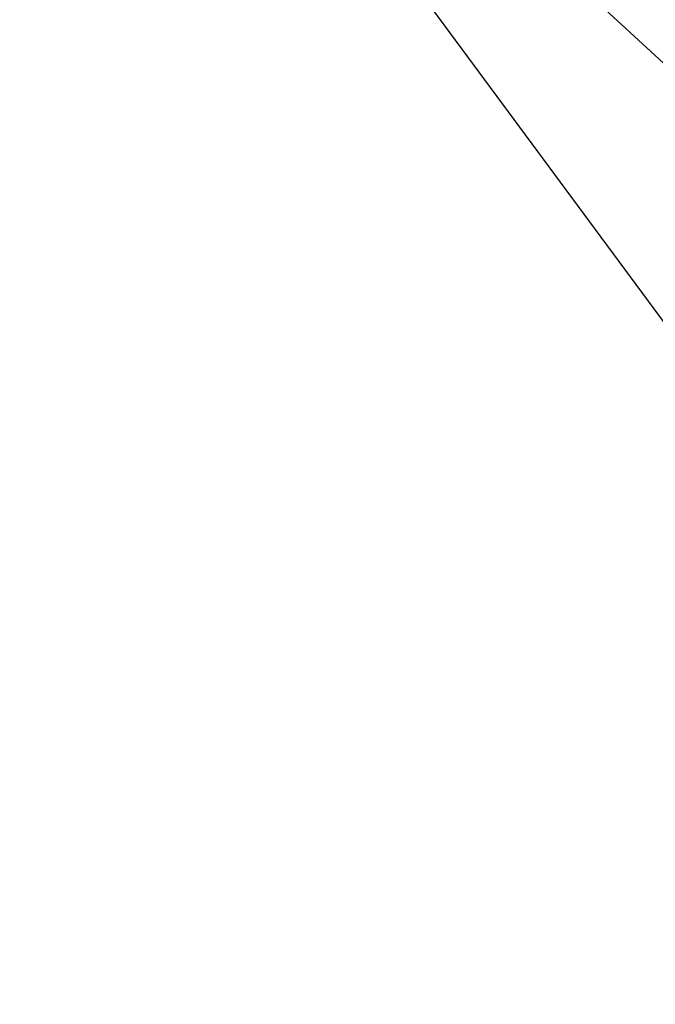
# Model space of a CAD drawing. Header units: centimetres. Extents: x -25 to 23.1, y 45.9 to 94.
# Tile 119 of 256: x -10.7166 to -10.6861, y 58.247 to 58.2941. Entities that reach past the tile are written whole.
import ezdxf

# ---------------------------------------------------------------- set-up
doc = ezdxf.new("R2010")
doc.units = ezdxf.units.CM
doc.layers.add('TABIQUES', color=7, linetype='Continuous', true_color=0xe5a6d7)

msp = doc.modelspace()

# ---------------------------------------------------------------- meshes
at = {"layer": 'TABIQUES', "color": 84, "true_color": 0x1bb11b}
mesh = msp.add_polyface(dxfattribs=at)
corners = [(-10.346436, 58.363037, 84.239014), (-10.421875, 58.464355, 84.287704), (-10.337158, 58.462891, 84.431931), (-10.431885, 58.375, 84.093094), (-10.513428, 58.391602, 83.943069), (-10.50293, 58.470459, 84.138992), (-10.591797, 58.412842, 83.78923), (-10.579834, 58.481201, 83.986099), (-10.362305, 58.28125, 84.041428), (-10.448242, 58.303955, 83.894638), (-10.53125, 58.331055, 83.74411), (-10.611084, 58.362549, 83.590134), (-10.666992, 58.438232, 83.631882), (-10.687988, 58.398193, 83.433029), (-10.384521, 58.218262, 83.840866), (-10.471924, 58.251221, 83.694016), (-10.556152, 58.288818, 83.543808), (-10.637695, 58.330322, 83.390533), (-10.502686, 58.216797, 83.493042), (-10.588623, 58.264404, 83.343964), (-10.671875, 58.315674, 83.192169), (-10.628662, 58.257568, 83.146271), (-10.541016, 58.200195, 83.293411), (-10.677002, 58.267822, 82.952423), (-10.586914, 58.201172, 83.096848), (-10.714355, 58.318359, 80.388794), (-10.677002, 58.267822, 80.433121), (-10.586914, 58.201172, 80.288681), (-10.628662, 58.257568, 80.239273), (-10.671875, 58.315674, 80.193375), (-10.541016, 58.200195, 80.092117), (-10.588623, 58.264404, 80.041565), (-10.556152, 58.288818, 79.841721), (-10.414062, 58.17334, 79.746399), (-10.471924, 58.251221, 79.691513), (-10.637695, 58.330322, 79.994995), (-10.502686, 58.216797, 79.892502), (-10.716553, 58.375732, 80.151077), (-10.448242, 58.303955, 79.490906), (-10.384521, 58.218262, 79.544662), (-10.294434, 58.189941, 79.401459), (-10.362305, 58.28125, 79.344116), (-10.53125, 58.331055, 79.641434), (-10.611084, 58.362549, 79.795395), (-10.687988, 58.398193, 79.952515), (-10.513428, 58.391602, 79.442459), (-10.431885, 58.375, 79.292435), (-10.591797, 58.412842, 79.596298), (-10.666992, 58.438232, 79.753647), (-10.50293, 58.470459, 79.246552), (-10.346436, 58.363037, 79.14653), (-10.579834, 58.481201, 79.399445)]
mesh.append_faces([[corners[k] for k in face] for face in [(3, 1, 0), (4, 5, 3), (6, 7, 4), (9, 3, 8), (10, 4, 9), (11, 6, 10), (13, 12, 11), (15, 9, 14), (16, 10, 15), (17, 11, 16), (19, 16, 18), (20, 17, 19), (21, 19, 22), (23, 21, 24), (25, 27, 28), (29, 30, 31), (32, 33, 34), (35, 36, 32), (37, 31, 35), (38, 40, 41), (42, 39, 38), (43, 34, 42), (44, 32, 43), (45, 41, 46), (47, 38, 45), (48, 42, 47)]], dxfattribs={"vtx0": -1, "color": 84})
mesh.append_faces([[corners[k] for k in face] for face in [(0, 1, 2), (8, 3, 0), (9, 4, 3), (10, 6, 4), (11, 12, 6), (14, 9, 8), (15, 10, 9), (16, 11, 10), (17, 13, 11), (18, 16, 15), (19, 17, 16), (21, 20, 19), (25, 26, 27), (29, 28, 30), (35, 31, 36), (37, 29, 31), (38, 39, 40), (42, 34, 39), (43, 32, 34), (44, 35, 32), (45, 38, 41), (47, 42, 38), (48, 43, 42), (49, 46, 50), (51, 45, 46)]], dxfattribs={"vtx2": -1, "color": 84})

doc.saveas('drawing.dxf')
